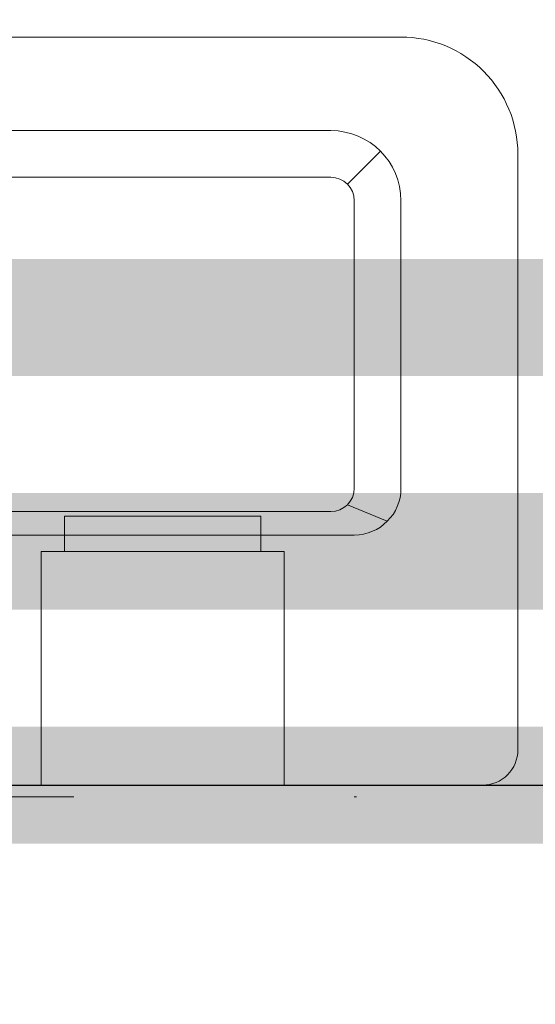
# Model space of a CAD drawing. Header units: millimetres. Extents: x -2074 to 12588, y -3630 to 101167.
# Tile 74 of 256: x 3113 to 3135, y -1652 to -1610. Entities that reach past the tile are written whole.
import ezdxf

# ---------------------------------------------------------------- set-up
doc = ezdxf.new("R2010")
doc.units = ezdxf.units.MM
doc.linetypes.add('ACAD_ISO10W100', pattern=[18, 12, -3, 0, -3])
doc.linetypes.add('CONTINOUS', pattern=[0])
for name, color, linetype, lineweight in [('SelinAr_BUD_osie', 8, 'ACAD_ISO10W100', 18), ('SelinAr_BUD_posadzka', 7, 'Continuous', 20), ('SelinAr_BUD_posadzka cokoły', 5, 'Continuous', 18), ('SelinAr_BUD_posadzka okładziny ścienne', 5, 'Continuous', 20), ('SelinAr_BUD_ściany', 7, 'Continuous', 25), ('SelinAr_WYP_armatura', 8, 'Continuous', 18), ('SelinAr_WYP_meble', 8, 'Continuous', 18)]:
    doc.layers.add(name, color=color, linetype=linetype, lineweight=lineweight)
doc.linetypes.add('_EL_VEDENI_NN_NADZ', pattern='A,0.39,-0.59,[109,cadkon.shx,S=0.2,R=0,X=0,Y=0],-1.97,0.39,-0.39', length=3.73)

# ---------------------------------------------------------------- blocks, each defined once
blk = doc.blocks.new('*U323')
blk.add_lwpolyline([(-5.2, 0), (-5.2, -10), (5.2, -10), (5.2, 0), (-5.2, 0)])
blk.add_lwpolyline([(-4.2, -10), (4.2, -10), (4.2, -11.5), (-4.2, -11.5)], close=True)
blk = doc.blocks.new('ROCA DAMA_60x32')
for p, q in [((-23, -10.7), (23, -10.7)), ((24.414, -11.286), (22.707, -11.993)), ((-22, -11.7), (22, -11.7)), ((23, -12.7), (23, -25)), ((25, -12.7), (25, -25)), ((22, -28), (-22, -28))]:
    blk.add_line(p, q)
blk.add_lwpolyline([(-30, -1.5, -0.414214), (-28.5, 0), (28.5, 0, -0.414214), (30, -1.5), (30, -27, -0.414214), (25, -32), (-25, -32, -0.414214), (-30, -27), (-30, -1.5)], format="xyb")
for points in [[(22, -26), (-22, -26)], [(22.707, -25.707), (24.121, -27.121)]]:
    blk.add_lwpolyline(points)
for centre, radius, start, end in [((23, -12.7), 2, 0, 90), ((22, -12.7), 1, 0, 90), ((22, -25), 3, 270, 0), ((22, -25), 1, 270, 0)]:
    blk.add_arc(centre, radius, start, end)
blk = doc.blocks.new('*U395')
at = {"ltscale": 4}
blk.add_line((-50, 0), (1405.402, 0), dxfattribs=at)
blk = doc.blocks.new('ewerwerwerwe')
at = {"layer": 'SelinAr_BUD_ściany'}
blk.add_lwpolyline([(2979.357, 1344.741), (2979.357, 1357.241), (3042.157, 1357.241), (3042.157, 1402.241), (3052.157, 1402.241), (3052.157, 1357.241), (3157.157, 1357.241), (3157.157, 1620.241), (3149.657, 1620.241), (3149.657, 1630.241), (3157.157, 1630.241), (3157.157, 1750.241)], dxfattribs=at)
at = {"layer": 'SelinAr_BUD_osie'}
blk.add_blockref('*U395', (1891.955, 1356.741), dxfattribs=at)
at = {"layer": 'SelinAr_WYP_armatura', "color": 211, "linetype": 'Continuous', "lineweight": 13, "xscale": -1, "rotation": 180}
blk.add_blockref('ROCA DAMA_60x32', (3104.656, 1357.241), dxfattribs=at)
at = {"layer": 'SelinAr_WYP_meble', "color": 211, "linetype": 'Continuous', "lineweight": 13, "xscale": -1, "rotation": 180}
blk.add_blockref('*U323', (3119.456, 1357.241), dxfattribs=at)

msp = doc.modelspace()

# ---------------------------------------------------------------- block references
msp.add_blockref('ewerwerwerwe', (0, -3000))

# ---------------------------------------------------------------- next in the draw order: linework, layer by layer
at = {"layer": 'SelinAr_BUD_posadzka'}
msp.add_lwpolyline([(2979.357, -1655.259), (2979.357, -1642.759), (3042.157, -1642.759), (3042.157, -1597.759), (3052.157, -1597.759), (3052.157, -1642.759), (3157.157, -1642.759), (3157.157, -1379.759), (3149.657, -1379.759), (3149.657, -1369.759), (3157.157, -1369.759), (3157.157, -1249.759)], dxfattribs=at)
at = {"layer": 'SelinAr_BUD_posadzka cokoły', "linetype": '_EL_VEDENI_NN_NADZ', "ltscale": 3, "const_width": 5}
msp.add_lwpolyline([(3149.657, -1378.509), (3157.157, -1378.509), (3157.157, -1642.759), (3052.157, -1642.759), (3052.157, -1597.759)], dxfattribs=at)
at = {"layer": 'SelinAr_BUD_posadzka okładziny ścienne', "color": 30, "linetype": 'CONTINOUS', "ltscale": 0.2, "const_width": 5}
msp.add_lwpolyline([(3062.157, -1389.759), (3147.157, -1389.759), (3147.157, -1632.759), (3062.157, -1632.759)], close=True, dxfattribs=at)
at = {"layer": 'SelinAr_BUD_posadzka okładziny ścienne', "color": 4, "linetype": 'CONTINOUS', "ltscale": 0.2, "const_width": 5}
msp.add_lwpolyline([(3064.657, -1622.759), (3144.657, -1622.759)], dxfattribs=at)

doc.saveas('drawing.dxf')
